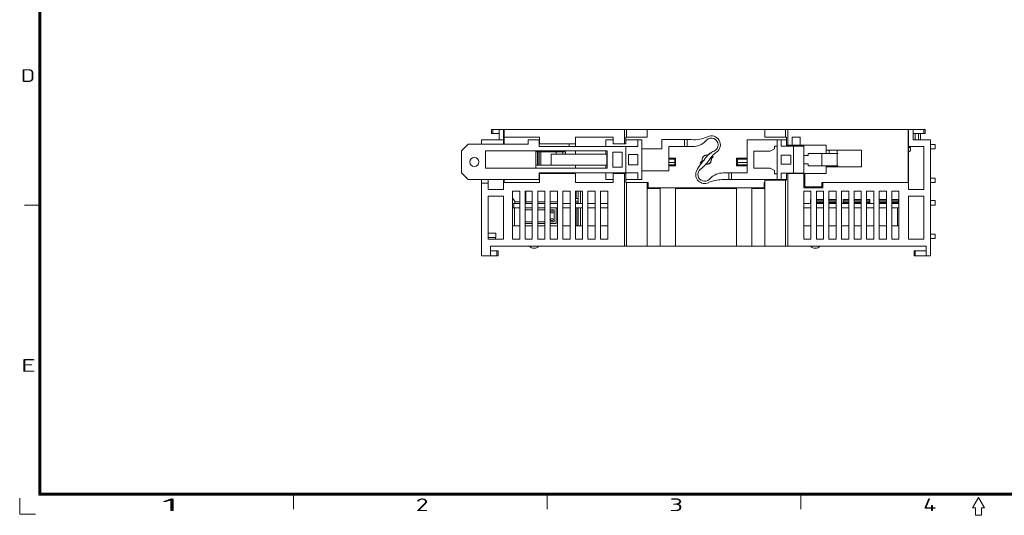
# Model space of a CAD drawing. Header units: inches. Extents: x 1106 to 1544, y 168 to 467.
# Tile 1 of 12: x 1106 to 1325, y 168 to 278. Entities that reach past the tile are written whole.
import ezdxf

# ---------------------------------------------------------------- set-up
doc = ezdxf.new("R2010")
doc.units = ezdxf.units.IN
doc.header["$LTSCALE"] = 23.1
doc.header["$MEASUREMENT"] = 0
doc.layers.get('0').update_dxf_attribs({"lineweight": 18})
for name, color, linetype, lineweight in [('1_27', 7, 'Continuous', 18), ('1_39', 7, 'Continuous', 18), ('1_50', 7, 'Continuous', 18), ('1_51', 7, 'Continuous', 18), ('1_52', 7, 'Continuous', 18), ('1_53', 7, 'Continuous', 18), ('1_54', 7, 'Continuous', 18), ('1_6', 7, 'Continuous', 18)]:
    doc.layers.add(name, color=color, linetype=linetype, lineweight=lineweight)
doc.styles.get("Standard").update_dxf_attribs({"font": 'isocp3.shx', "bigfont": 'gbcbig.shx'})

msp = doc.modelspace()

# ---------------------------------------------------------------- linework, layer by layer
for p, q in [((1109.91, 172.24), (1109.91, 463.1)), ((1110.13, 172.46), (1110.13, 462.87)), ((1110.36, 172.69), (1110.36, 462.65)), ((1110.13, 236.87), (1106.74, 236.87)), ((1105.67, 168), (1105.67, 171.53)), ((1528.46, 172.24), (1109.91, 172.24)), ((1528.23, 172.46), (1110.13, 172.46)), ((1528.01, 172.69), (1110.36, 172.69)), ((1166.63, 172.46), (1166.63, 169.07)), ((1223.13, 172.46), (1223.13, 169.07)), ((1279.63, 172.46), (1279.63, 169.07)), ((1319.18, 171.67), (1317.83, 169.41)), ((1320.54, 169.41), (1319.18, 171.67)), ((1317.83, 169.41), (1318.51, 169.41)), ((1318.51, 169.41), (1318.51, 167.72)), ((1319.86, 169.41), (1320.54, 169.41)), ((1319.86, 167.72), (1319.86, 169.41)), ((1105.67, 168), (1109.2, 168)), ((1318.51, 167.72), (1319.86, 167.72))]:
    msp.add_line(p, q)
at = {"color": 7, "linetype": 'Continuous'}
for p, q in [((1210.72, 252.84), (1210.72, 253.74)), ((1210.72, 253.74), (1307.32, 253.74)), ((1210.72, 252.84), (1212.42, 252.84)), ((1211.01, 253.74), (1211.01, 252.84)), ((1212.42, 253.74), (1212.42, 252.84)), ((1212.42, 251.44), (1212.42, 252.84)), ((1213.42, 253.74), (1213.42, 251.44)), ((1213.52, 250.44), (1213.52, 253.74)), ((1240.32, 250.54), (1240.32, 253.74)), ((1240.82, 252.04), (1240.82, 253.74)), ((1245.42, 252.04), (1245.42, 253.74)), ((1271.62, 252.04), (1271.62, 253.74)), ((1276.22, 252.04), (1276.22, 253.74)), ((1276.72, 253.74), (1276.72, 250.24)), ((1303.52, 253.74), (1303.52, 241.94)), ((1303.62, 240.34), (1303.62, 253.74)), ((1304.62, 251.44), (1304.62, 253.74)), ((1304.62, 252.84), (1307.32, 252.84)), ((1307.02, 252.84), (1307.02, 253.74)), ((1307.32, 253.74), (1307.32, 252.84)), ((1204.02, 248.94), (1205.52, 250.44)), ((1218.92, 250.44), (1205.52, 250.44)), ((1208.52, 251.44), (1208.52, 250.44)), ((1208.52, 251.44), (1213.42, 251.44)), ((1213.42, 251.44), (1213.42, 250.44)), ((1213.52, 252.04), (1221.42, 252.04)), ((1218.92, 251.44), (1218.92, 250.44)), ((1221.42, 251.44), (1218.92, 251.44)), ((1221.32, 251.44), (1221.32, 249.94)), ((1221.42, 252.04), (1221.42, 250.54)), ((1229.42, 250.54), (1221.42, 250.54)), ((1228.02, 249.94), (1228.02, 250.54)), ((1229.42, 249.94), (1229.42, 252.04)), ((1229.42, 252.04), (1237.82, 252.04)), ((1236.22, 251.44), (1236.22, 249.94)), ((1237.82, 251.44), (1236.22, 251.44)), ((1237.82, 250.54), (1237.82, 252.04)), ((1237.82, 250.54), (1240.63, 250.54)), ((1240.63, 252.04), (1240.63, 250.54)), ((1240.63, 252.04), (1245.42, 252.04)), ((1244.22, 251.44), (1240.63, 251.44)), ((1243.32, 251.44), (1243.32, 249.94)), ((1244.22, 242.54), (1244.22, 251.44)), ((1248.67, 249.44), (1248.67, 251.49)), ((1254.69, 251.49), (1248.67, 251.49)), ((1253.72, 251.49), (1253.72, 249.94)), ((1254.32, 249.94), (1254.32, 251.49)), ((1258.63, 251.35), (1258.39, 251.11)), ((1267.67, 251.44), (1267.67, 244.04)), ((1267.67, 251.44), (1276.39, 251.44)), ((1271.62, 252.04), (1276.39, 252.04)), ((1273.77, 250.04), (1273.77, 249.39)), ((1274.37, 250.04), (1273.77, 250.04)), ((1274.37, 242.54), (1274.37, 251.44)), ((1275.27, 249.99), (1275.27, 251.44)), ((1280.27, 249.99), (1275.27, 249.99)), ((1276.39, 252.04), (1276.39, 250.24)), ((1276.39, 250.24), (1285.22, 250.24)), ((1277.72, 250.24), (1277.72, 252.04)), ((1277.72, 252.04), (1279.47, 252.04)), ((1277.97, 243.99), (1277.97, 249.99)), ((1279.47, 252.04), (1279.47, 250.24)), ((1279.77, 250.24), (1279.77, 249.99)), ((1280.27, 240.74), (1280.27, 250.24)), ((1285.22, 248.39), (1285.22, 250.24)), ((1304.62, 251.44), (1308.52, 251.44)), ((1308.52, 251.44), (1308.52, 225.54)), ((1309.52, 250.39), (1308.52, 250.39)), ((1309.52, 250.39), (1309.52, 249.39)), ((1204.02, 248.94), (1204.02, 244.04)), ((1209.42, 245.09), (1209.42, 248.94)), ((1209.42, 248.94), (1236.52, 248.94)), ((1220.62, 248.94), (1220.62, 245.09)), ((1227.22, 248.74), (1220.62, 248.74)), ((1220.95, 248.74), (1220.95, 245.79)), ((1221.24, 248.74), (1221.24, 245.79)), ((1243.32, 249.94), (1221.32, 249.94)), ((1221.37, 248.74), (1221.37, 245.79)), ((1221.73, 248.74), (1221.73, 245.79)), ((1224.02, 245.79), (1224.02, 248.24)), ((1236.42, 248.24), (1224.02, 248.24)), ((1225.16, 248.74), (1225.16, 248.24)), ((1226.63, 248.74), (1226.63, 248.24)), ((1227.22, 248.74), (1227.22, 248.24)), ((1229.42, 248.94), (1229.42, 248.24)), ((1236.22, 248.24), (1236.22, 248.94)), ((1236.42, 245.79), (1236.42, 248.24)), ((1236.52, 248.94), (1236.52, 245.09)), ((1237.72, 248.69), (1237.72, 245.29)), ((1237.72, 248.69), (1239.82, 248.69)), ((1239.82, 248.69), (1239.82, 245.29)), ((1240.62, 249.94), (1240.62, 244.04)), ((1241.22, 248.14), (1241.22, 245.84)), ((1241.22, 248.14), (1243.32, 248.14)), ((1243.32, 248.14), (1243.32, 245.84)), ((1248.67, 249.44), (1244.22, 249.44)), ((1250.22, 244.54), (1250.22, 249.94)), ((1250.22, 249.94), (1255.56, 249.94)), ((1258.38, 247.98), (1258.41, 247.95)), ((1258.91, 248.01), (1259.34, 248.44)), ((1269.17, 245.09), (1269.17, 248.89)), ((1269.17, 248.89), (1272.77, 248.89)), ((1273.77, 249.39), (1272.77, 248.89)), ((1275.27, 245.99), (1275.27, 247.99)), ((1275.27, 247.99), (1277.37, 247.99)), ((1277.37, 245.99), (1277.37, 247.99)), ((1281.27, 247.89), (1280.27, 247.89)), ((1281.27, 248.39), (1281.27, 247.89)), ((1287.93, 248.39), (1281.27, 248.39)), ((1284.26, 245.59), (1284.26, 248.39)), ((1285.22, 249.09), (1293.12, 249.09)), ((1285.92, 249.09), (1285.92, 248.39)), ((1287.72, 249.09), (1287.72, 245.39)), ((1293.12, 249.09), (1293.12, 245.39)), ((1303.52, 249.24), (1303.62, 249.24)), ((1307.02, 249.94), (1303.62, 249.94)), ((1304.02, 249.74), (1303.62, 249.74)), ((1303.62, 248.64), (1304.02, 249.04)), ((1304.02, 249.04), (1304.02, 249.74)), ((1307.02, 240.34), (1307.02, 249.94)), ((1308.52, 249.39), (1309.52, 249.39)), ((1236.42, 245.79), (1220.62, 245.79)), ((1229.42, 245.79), (1229.42, 245.09)), ((1236.22, 245.09), (1236.22, 245.79)), ((1243.32, 245.84), (1241.22, 245.84)), ((1250.22, 247.34), (1251.72, 247.34)), ((1251.52, 247.14), (1250.22, 247.14)), ((1251.52, 246.34), (1250.22, 246.34)), ((1250.22, 245.84), (1251.52, 245.84)), ((1251.72, 245.64), (1250.22, 245.64)), ((1251.52, 245.64), (1251.52, 247.14)), ((1251.72, 247.34), (1251.72, 245.64)), ((1257.22, 246.31), (1257.65, 246.74)), ((1257.7, 247.24), (1257.68, 247.27)), ((1258.96, 245.99), (1258.93, 246.02)), ((1259.64, 246.73), (1259.66, 246.7)), ((1260.12, 247.66), (1259.69, 247.23)), ((1265.32, 245.64), (1265.32, 247.34)), ((1265.32, 247.34), (1267.67, 247.34)), ((1267.67, 245.64), (1265.32, 245.64)), ((1265.52, 247.14), (1265.52, 245.64)), ((1267.67, 247.14), (1265.52, 247.14)), ((1267.67, 246.34), (1265.52, 246.34)), ((1265.52, 245.84), (1267.67, 245.84)), ((1277.37, 245.99), (1275.27, 245.99)), ((1280.27, 246.09), (1281.27, 246.09)), ((1281.27, 246.09), (1281.27, 245.59)), ((1281.27, 245.59), (1287.93, 245.59)), ((1285.22, 243.89), (1285.22, 245.59)), ((1285.92, 245.59), (1285.92, 245.39)), ((1205.52, 242.54), (1204.02, 244.04)), ((1209.42, 245.09), (1236.52, 245.09)), ((1221.32, 244.04), (1221.32, 242.54)), ((1221.32, 244.04), (1243.32, 244.04)), ((1221.42, 243.94), (1221.42, 241.94)), ((1229.42, 243.94), (1221.42, 243.94)), ((1228.02, 243.94), (1228.02, 244.04)), ((1229.42, 241.94), (1229.42, 244.04)), ((1236.22, 244.04), (1236.22, 242.54)), ((1237.72, 245.29), (1239.82, 245.29)), ((1237.82, 243.94), (1237.82, 241.94)), ((1237.82, 243.94), (1240.63, 243.94)), ((1240.32, 227.74), (1240.32, 243.94)), ((1240.63, 241.94), (1240.63, 243.94)), ((1243.32, 244.04), (1243.32, 242.54)), ((1244.22, 244.54), (1250.22, 244.54)), ((1262.32, 244.04), (1267.67, 244.04)), ((1263.57, 244.04), (1263.57, 242.54)), ((1264.17, 242.54), (1264.17, 244.04)), ((1272.77, 245.09), (1269.17, 245.09)), ((1272.77, 245.09), (1273.77, 244.59)), ((1273.77, 244.59), (1273.77, 243.84)), ((1273.77, 243.84), (1274.37, 243.84)), ((1275.27, 242.54), (1275.27, 243.99)), ((1275.27, 243.99), (1280.27, 243.99)), ((1276.39, 242.44), (1276.39, 243.89)), ((1276.39, 243.89), (1280.27, 243.89)), ((1276.72, 227.74), (1276.72, 243.89)), ((1279.77, 243.99), (1279.77, 243.89)), ((1280.47, 243.89), (1280.47, 240.94)), ((1280.47, 243.89), (1285.22, 243.89)), ((1293.12, 245.39), (1285.22, 245.39)), ((1205.52, 242.54), (1221.42, 242.54)), ((1208.52, 225.54), (1208.52, 242.54)), ((1208.52, 241.74), (1210.02, 241.74)), ((1210.02, 240.34), (1210.02, 242.54)), ((1213.42, 240.34), (1213.42, 242.54)), ((1221.42, 241.94), (1213.42, 241.94)), ((1213.52, 241.94), (1213.52, 242.54)), ((1237.82, 241.94), (1229.42, 241.94)), ((1237.82, 242.54), (1236.22, 242.54)), ((1240.63, 242.54), (1244.22, 242.54)), ((1240.63, 241.94), (1245.62, 241.94)), ((1240.82, 227.74), (1240.82, 241.94)), ((1245.42, 227.74), (1245.42, 241.94)), ((1245.62, 240.74), (1245.62, 241.94)), ((1259.25, 242.62), (1259.5, 242.86)), ((1262.02, 242.54), (1276.39, 242.54)), ((1271.42, 240.74), (1271.42, 241.94)), ((1271.42, 241.94), (1271.62, 241.94)), ((1271.62, 227.74), (1271.62, 242.44)), ((1271.62, 242.44), (1276.39, 242.44)), ((1276.22, 227.74), (1276.22, 242.44)), ((1280.27, 241.94), (1280.47, 241.94)), ((1284.32, 240.94), (1284.32, 241.94)), ((1284.32, 241.94), (1303.62, 241.94)), ((1284.52, 241.94), (1284.52, 240.74)), ((1309.52, 242.89), (1308.52, 242.89)), ((1308.52, 241.89), (1309.52, 241.89)), ((1309.52, 242.89), (1309.52, 241.89)), ((1213.42, 240.34), (1210.02, 240.34)), ((1215.42, 239.94), (1215.42, 229.24)), ((1217.02, 239.94), (1215.42, 239.94)), ((1217.02, 229.24), (1217.02, 239.94)), ((1218.22, 239.94), (1218.22, 229.24)), ((1219.82, 239.94), (1218.22, 239.94)), ((1218.37, 239.94), (1218.37, 237.24)), ((1219.82, 229.24), (1219.82, 239.94)), ((1221.02, 239.94), (1221.02, 229.24)), ((1222.62, 239.94), (1221.02, 239.94)), ((1222.62, 229.24), (1222.62, 239.94)), ((1223.82, 239.94), (1223.82, 229.24)), ((1225.42, 239.94), (1223.82, 239.94)), ((1225.42, 229.24), (1225.42, 239.94)), ((1226.62, 239.94), (1226.62, 229.24)), ((1228.22, 239.94), (1226.62, 239.94)), ((1228.22, 229.24), (1228.22, 239.94)), ((1229.42, 239.94), (1229.42, 229.24)), ((1231.02, 239.94), (1229.42, 239.94)), ((1229.62, 238.34), (1229.62, 239.94)), ((1230.03, 237.24), (1230.03, 239.94)), ((1230.56, 237.24), (1230.56, 239.94)), ((1231.02, 229.24), (1231.02, 239.94)), ((1232.22, 239.94), (1232.22, 229.24)), ((1233.82, 239.94), (1232.22, 239.94)), ((1233.82, 229.24), (1233.82, 239.94)), ((1235.02, 239.94), (1235.02, 229.24)), ((1236.62, 239.94), (1235.02, 239.94)), ((1236.62, 229.24), (1236.62, 239.94)), ((1248.32, 240.54), (1245.42, 240.54)), ((1271.42, 240.74), (1245.62, 240.74)), ((1248.32, 227.74), (1248.32, 240.54)), ((1251.72, 227.74), (1251.72, 240.54)), ((1251.72, 240.54), (1265.32, 240.54)), ((1265.32, 227.74), (1265.32, 240.54)), ((1268.72, 240.54), (1268.72, 227.74)), ((1271.62, 240.54), (1268.72, 240.54)), ((1280.27, 240.74), (1284.52, 240.74)), ((1280.27, 239.94), (1280.27, 229.24)), ((1281.87, 239.94), (1280.27, 239.94)), ((1280.47, 240.94), (1284.32, 240.94)), ((1281.87, 229.24), (1281.87, 239.94)), ((1283.07, 239.94), (1283.07, 229.24)), ((1284.67, 239.94), (1283.07, 239.94)), ((1284.67, 229.24), (1284.67, 239.94)), ((1285.87, 239.94), (1285.87, 229.24)), ((1287.47, 239.94), (1285.87, 239.94)), ((1287.47, 229.24), (1287.47, 239.94)), ((1288.67, 239.94), (1288.67, 229.24)), ((1290.27, 239.94), (1288.67, 239.94)), ((1290.27, 229.24), (1290.27, 239.94)), ((1291.47, 239.94), (1291.47, 229.24)), ((1293.07, 239.94), (1291.47, 239.94)), ((1293.07, 229.24), (1293.07, 239.94)), ((1295.87, 239.94), (1294.27, 239.94)), ((1294.27, 239.94), (1294.27, 229.24)), ((1295.87, 229.24), (1295.87, 239.94)), ((1298.67, 239.94), (1297.07, 239.94)), ((1297.07, 239.94), (1297.07, 229.24)), ((1298.67, 229.24), (1298.67, 239.94)), ((1301.47, 239.94), (1299.87, 239.94)), ((1299.87, 239.94), (1299.87, 229.24)), ((1301.47, 229.24), (1301.47, 239.94)), ((1303.62, 240.34), (1307.02, 240.34)), ((1210.02, 229.24), (1210.02, 238.84)), ((1210.02, 238.84), (1213.42, 238.84)), ((1213.42, 238.84), (1213.42, 229.24)), ((1215.42, 238.4), (1215.92, 237.74)), ((1215.42, 237.24), (1217.02, 237.24)), ((1215.72, 237.24), (1215.72, 236.24)), ((1215.92, 237.74), (1215.92, 237.24)), ((1215.92, 237.57), (1217.02, 237.57)), ((1219.82, 237.24), (1218.22, 237.24)), ((1218.37, 237.57), (1219.82, 237.57)), ((1221.02, 237.57), (1222.62, 237.57)), ((1222.62, 237.24), (1221.02, 237.24)), ((1223.82, 237.57), (1225.42, 237.57)), ((1225.42, 237.24), (1223.82, 237.24)), ((1228.22, 237.24), (1226.62, 237.24)), ((1230.03, 237.74), (1229.42, 237.74)), ((1229.42, 237.34), (1230.03, 237.34)), ((1231.02, 237.24), (1229.42, 237.24)), ((1229.62, 238.34), (1230.03, 238.34)), ((1229.74, 237.24), (1229.74, 237.34)), ((1233.82, 237.24), (1232.22, 237.24)), ((1236.62, 237.24), (1235.02, 237.24)), ((1280.31, 238.14), (1280.27, 238.14)), ((1281.87, 237.24), (1280.27, 237.24)), ((1280.31, 238.14), (1280.31, 237.24)), ((1281.74, 237.24), (1281.74, 238.14)), ((1281.87, 238.14), (1281.74, 238.14)), ((1284.67, 238.14), (1283.07, 238.14)), ((1284.67, 237.24), (1283.07, 237.24)), ((1287.47, 238.14), (1285.87, 238.14)), ((1287.47, 237.24), (1285.87, 237.24)), ((1290.27, 237.24), (1288.67, 237.24)), ((1290.27, 238.14), (1289.07, 238.14)), ((1289.07, 237.24), (1289.07, 238.14)), ((1293.07, 238.14), (1291.47, 238.14)), ((1293.07, 237.24), (1291.47, 237.24)), ((1294.97, 238.14), (1294.27, 238.14)), ((1295.87, 237.24), (1294.27, 237.24)), ((1294.97, 238.14), (1294.97, 237.24)), ((1298.67, 238.14), (1297.07, 238.14)), ((1298.67, 237.24), (1297.07, 237.24)), ((1301.47, 238.14), (1299.87, 238.14)), ((1301.47, 237.24), (1299.87, 237.24)), ((1301.32, 237.74), (1301.47, 237.94)), ((1301.32, 237.24), (1301.32, 237.74)), ((1307.02, 238.84), (1303.62, 238.84)), ((1303.62, 229.24), (1303.62, 238.84)), ((1307.02, 229.24), (1307.02, 238.84)), ((1309.52, 237.89), (1308.52, 237.89)), ((1308.52, 236.89), (1309.52, 236.89)), ((1309.52, 237.89), (1309.52, 236.89)), ((1217.02, 236.24), (1215.42, 236.24)), ((1215.87, 232.24), (1215.87, 236.24)), ((1219.82, 236.24), (1218.22, 236.24)), ((1218.22, 235.84), (1219.82, 235.84)), ((1222.62, 236.24), (1221.02, 236.24)), ((1221.02, 235.84), (1222.62, 235.84)), ((1225.42, 236.24), (1223.82, 236.24)), ((1223.82, 235.84), (1224.72, 235.84)), ((1224.72, 235.84), (1224.72, 233.14)), ((1225.12, 232.74), (1225.12, 236.24)), ((1228.22, 236.24), (1226.62, 236.24)), ((1231.02, 236.24), (1229.42, 236.24)), ((1229.74, 232.24), (1229.74, 236.24)), ((1230.03, 232.24), (1230.03, 236.24)), ((1230.56, 232.24), (1230.56, 236.24)), ((1233.82, 236.24), (1232.22, 236.24)), ((1236.62, 236.24), (1235.02, 236.24)), ((1281.87, 236.24), (1280.27, 236.24)), ((1284.67, 236.24), (1283.07, 236.24)), ((1287.47, 236.24), (1285.87, 236.24)), ((1290.27, 236.24), (1288.67, 236.24)), ((1293.07, 236.24), (1291.47, 236.24)), ((1295.87, 236.24), (1294.27, 236.24)), ((1298.67, 236.24), (1297.07, 236.24)), ((1301.47, 236.24), (1299.87, 236.24)), ((1301.17, 236.24), (1301.17, 232.24)), ((1219.82, 233.14), (1218.22, 233.14)), ((1218.22, 232.74), (1219.82, 232.74)), ((1222.62, 233.14), (1221.02, 233.14)), ((1221.02, 232.74), (1222.62, 232.74)), ((1224.72, 233.14), (1223.82, 233.14)), ((1223.82, 232.74), (1225.12, 232.74)), ((1211.72, 230.64), (1210.02, 230.64)), ((1211.72, 230.64), (1211.72, 229.64)), ((1215.42, 232.24), (1217.02, 232.24)), ((1218.22, 232.24), (1219.82, 232.24)), ((1221.02, 232.24), (1222.62, 232.24)), ((1223.82, 232.24), (1225.42, 232.24)), ((1226.62, 232.24), (1228.22, 232.24)), ((1229.42, 232.24), (1231.02, 232.24)), ((1232.22, 232.24), (1233.82, 232.24)), ((1235.02, 232.24), (1236.62, 232.24)), ((1280.27, 232.24), (1281.87, 232.24)), ((1283.07, 232.24), (1284.67, 232.24)), ((1285.87, 232.24), (1287.47, 232.24)), ((1288.67, 232.24), (1290.27, 232.24)), ((1291.47, 232.24), (1293.07, 232.24)), ((1294.27, 232.24), (1295.87, 232.24)), ((1297.07, 232.24), (1298.67, 232.24)), ((1299.87, 232.24), (1301.47, 232.24)), ((1309.52, 230.39), (1308.52, 230.39)), ((1309.52, 230.39), (1309.52, 229.39)), ((1210.02, 229.64), (1211.72, 229.64)), ((1210.02, 229.24), (1213.42, 229.24)), ((1211.62, 229.64), (1211.62, 229.24)), ((1215.42, 229.24), (1217.02, 229.24)), ((1218.22, 229.24), (1219.82, 229.24)), ((1221.02, 229.24), (1222.62, 229.24)), ((1223.82, 229.24), (1225.42, 229.24)), ((1226.62, 229.24), (1228.22, 229.24)), ((1229.42, 229.24), (1231.02, 229.24)), ((1232.22, 229.24), (1233.82, 229.24)), ((1235.02, 229.24), (1236.62, 229.24)), ((1280.27, 229.24), (1281.87, 229.24)), ((1283.07, 229.24), (1284.67, 229.24)), ((1285.87, 229.24), (1287.47, 229.24)), ((1288.67, 229.24), (1290.27, 229.24)), ((1291.47, 229.24), (1293.07, 229.24)), ((1294.27, 229.24), (1295.87, 229.24)), ((1297.07, 229.24), (1298.67, 229.24)), ((1299.87, 229.24), (1301.47, 229.24)), ((1303.62, 229.24), (1307.02, 229.24)), ((1308.52, 229.39), (1309.52, 229.39)), ((1210.52, 227.74), (1210.52, 225.54)), ((1210.52, 227.74), (1307.52, 227.74)), ((1212.22, 226.64), (1210.52, 226.64)), ((1211.92, 225.54), (1211.92, 226.64)), ((1212.22, 226.64), (1212.22, 225.54)), ((1307.52, 226.64), (1304.82, 226.64)), ((1304.82, 225.54), (1304.82, 226.64)), ((1305.11, 226.64), (1305.11, 225.54)), ((1307.52, 225.54), (1307.52, 227.74)), ((1208.52, 225.54), (1212.22, 225.54)), ((1304.82, 225.54), (1308.52, 225.54))]:
    msp.add_line(p, q, dxfattribs=at)
for centre, radius in [((1206.92, 246.49), 1), ((1224.22, 235.34), 0.25), ((1224.22, 233.64), 0.25)]:
    msp.add_circle(centre, radius, dxfattribs=at)
for centre, radius, start, end in [((1259.69, 250.29), 2, 305.5982, 115.1203), ((1254.69, 244.49), 7, 85.1562, 90), ((1255.87, 258.44), 7, 265.1562, 295.1203), ((1255.56, 253.94), 4, 270, 315), ((1259.69, 250.29), 1.5, 294.6415, 134.8745), ((1258.67, 246.99), 1.05, 76.5881, 193.4119), ((1258.67, 246.99), 1, 76.2464, 204.5362), ((1262.4, 244.38), 5, 114.6415, 142.0427), ((1258.67, 246.99), 1.6, 61.4353, 65.1055), ((1263.55, 244.43), 5, 128.7275, 146.7172), ((1258.67, 246.99), 1.6, 24.8945, 35.6105), ((1266.68, 240.53), 10, 125.5982, 128.7275), ((1265.29, 239.97), 10, 141.1595, 153.3703), ((1258.67, 246.99), 1.6, 204.8945, 215.1538), ((1251.01, 252.66), 10, 308.6816, 326.7172), ((1179.61, 308.96), 100, 321.1595, 322.0427), ((1258.67, 246.99), 1.05, 256.5881, 13.4119), ((1258.67, 246.99), 1, 258.5005, 27.3422), ((1258.2, 243.68), 2, 157.2793, 295.1209), ((1258.2, 243.68), 1.5, 128.6816, 314.8745), ((1262.32, 240.04), 4, 90, 135), ((1262.02, 235.54), 7, 90, 115.1209), ((1220.22, 228.49), 1.25, 216.8699, 323.1301), ((1282.82, 228.49), 1.25, 216.8699, 323.1301)]:
    msp.add_arc(centre, radius, start, end, dxfattribs=at)
at = {"layer": '1_27', "color": 7, "linetype": 'Continuous'}
for p, q in [((1280.27, 237.84), (1280.31, 237.84)), ((1280.27, 237.53), (1280.31, 237.53)), ((1280.27, 237.44), (1280.31, 237.44)), ((1281.74, 237.84), (1281.87, 237.84)), ((1281.74, 237.53), (1281.87, 237.53)), ((1281.74, 237.44), (1281.87, 237.44)), ((1283.07, 237.84), (1284.67, 237.84)), ((1283.07, 237.53), (1284.67, 237.53)), ((1283.07, 237.51), (1283.86, 237.51)), ((1283.86, 237.51), (1283.86, 237.24)), ((1283.86, 237.44), (1284.67, 237.44)), ((1285.87, 237.84), (1287.47, 237.84)), ((1285.87, 237.53), (1287.47, 237.53)), ((1285.87, 237.51), (1286.97, 237.51)), ((1286.97, 237.51), (1286.97, 237.24)), ((1286.97, 237.44), (1287.47, 237.44)), ((1289.07, 237.84), (1290.27, 237.84)), ((1289.07, 237.53), (1290.27, 237.53)), ((1289.07, 237.44), (1289.77, 237.44)), ((1289.77, 237.51), (1290.27, 237.51)), ((1289.77, 237.24), (1289.77, 237.51)), ((1291.47, 237.84), (1293.07, 237.84)), ((1291.47, 237.53), (1293.07, 237.53)), ((1291.47, 237.44), (1292.88, 237.44)), ((1292.88, 237.51), (1293.07, 237.51)), ((1292.88, 237.24), (1292.88, 237.51)), ((1294.27, 237.84), (1294.97, 237.84)), ((1294.27, 237.53), (1294.97, 237.53)), ((1294.27, 237.51), (1294.3, 237.51)), ((1294.3, 237.51), (1294.3, 237.24)), ((1294.3, 237.44), (1294.97, 237.44)), ((1297.07, 237.84), (1298.67, 237.84)), ((1297.07, 237.53), (1298.67, 237.53)), ((1297.07, 237.51), (1298.48, 237.51)), ((1298.48, 237.51), (1298.48, 237.24)), ((1298.48, 237.44), (1298.67, 237.44)), ((1299.87, 237.84), (1301.39, 237.84)), ((1299.87, 237.53), (1301.32, 237.53)), ((1299.87, 237.44), (1300.17, 237.44)), ((1300.17, 237.51), (1301.32, 237.51)), ((1300.17, 237.24), (1300.17, 237.51))]:
    msp.add_line(p, q, dxfattribs=at)
at = {"layer": '1_39', "color": 7, "linetype": 'Continuous'}
for p, q in [((1285.87, 237.37), (1286.71, 237.37)), ((1286.71, 237.24), (1286.71, 237.51))]:
    msp.add_line(p, q, dxfattribs=at)
at = {"layer": '1_50', "color": 7, "linetype": 'Continuous'}
for p, q in [((1283.07, 237.37), (1283.81, 237.37)), ((1283.81, 237.24), (1283.81, 237.51))]:
    msp.add_line(p, q, dxfattribs=at)
at = {"layer": '1_51', "color": 7, "linetype": 'Continuous'}
for p, q in [((1297.37, 237.51), (1297.37, 237.24)), ((1297.37, 237.37), (1298.47, 237.37)), ((1298.47, 237.24), (1298.47, 237.51))]:
    msp.add_line(p, q, dxfattribs=at)
at = {"layer": '1_52', "color": 7, "linetype": 'Continuous'}
for p, q in [((1300.27, 237.51), (1300.27, 237.24)), ((1300.27, 237.37), (1301.32, 237.37))]:
    msp.add_line(p, q, dxfattribs=at)
at = {"layer": '1_53', "color": 7, "linetype": 'Continuous'}
for p, q in [((1290.04, 237.51), (1290.04, 237.24)), ((1290.04, 237.37), (1290.27, 237.37))]:
    msp.add_line(p, q, dxfattribs=at)
at = {"layer": '1_54', "color": 7, "linetype": 'Continuous'}
for p, q in [((1292.94, 237.51), (1292.94, 237.24)), ((1292.94, 237.37), (1293.07, 237.37))]:
    msp.add_line(p, q, dxfattribs=at)
at = {"layer": '1_6', "color": 7, "linetype": 'Continuous'}
for p, q in [((1305.05, 252.84), (1305.05, 251.44)), ((1305.81, 251.44), (1305.81, 252.84)), ((1306.24, 252.84), (1306.24, 251.44)), ((1286.76, 237.24), (1286.76, 237.51)), ((1289.96, 237.24), (1289.96, 237.51)), ((1297.29, 237.24), (1297.29, 237.51))]:
    msp.add_line(p, q, dxfattribs=at)

# ---------------------------------------------------------------- texts
for s, width, p in [('D', 1.41452, (1105.97, 264.33)), ('E', 1.81818, (1105.97, 199.7)), ('1', 2.85714, (1137.36, 168.65)), ('2', 1.63919, (1193.86, 168.65)), ('3', 1.69084, (1250.36, 168.65)), ('4', 1.53846, (1306.86, 168.65))]:
    msp.add_text(s, height=2.83, dxfattribs=dict(width=width)).set_placement(p)

doc.saveas('drawing.dxf')
